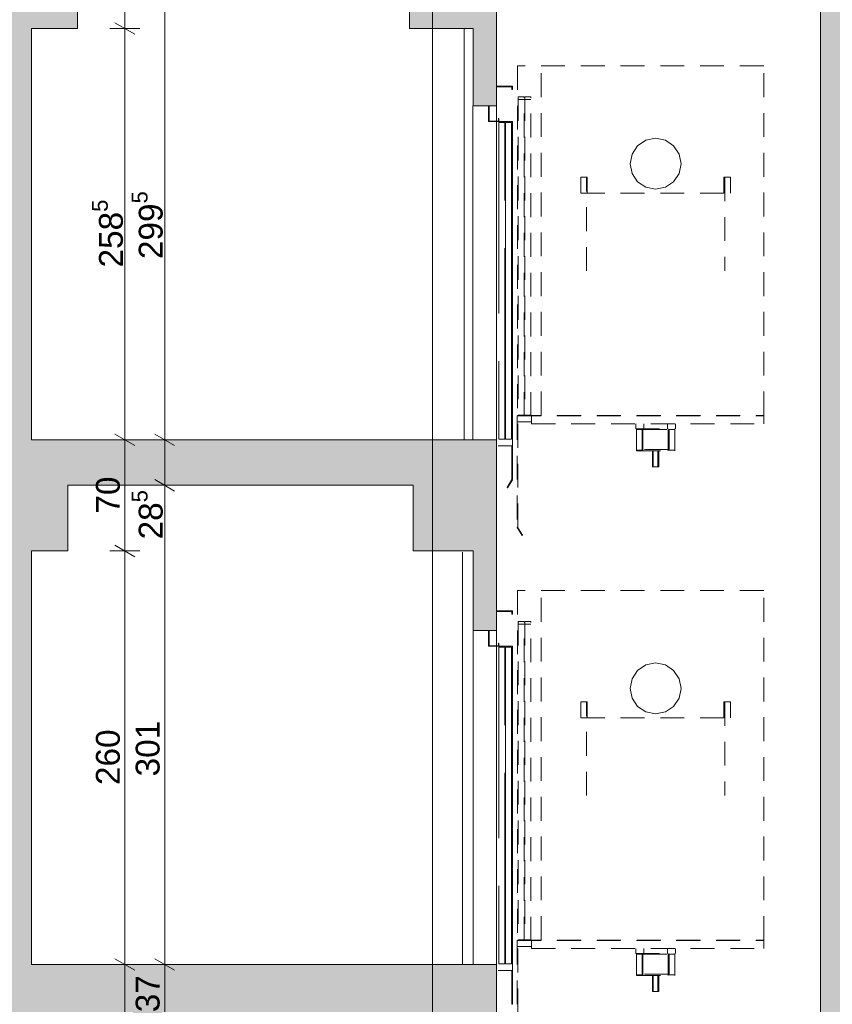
# Paper-space layout 'A-15 INWENTARYZACJA - PRZEKRÓJ' of a CAD drawing. Header units: millimetres. Extents: x 0 to 594, y 0 to 550.
# Tile 33 of 62: x 252 to 303, y 391 to 453. Entities that reach past the tile are written whole.
import ezdxf
from ezdxf.xclip import XClip

# ---------------------------------------------------------------- set-up
doc = ezdxf.new("R2010")
doc.units = ezdxf.units.MM
doc.header["$MEASUREMENT"] = 0
doc.header["$XCLIPFRAME"] = 0
for name, pattern in [('ACAD_ISO02W100', [15, 12, -3]), ('DASHDOTX2', [1000, 500, -250, 0, -250]), ('Przer. długie kreski', [2.5, 1.5, -1])]:
    doc.linetypes.add(name, pattern=pattern)
for name, color, linetype, lineweight, true_color in [('A_osie_Nr_pióra__16', 7, 'Continuous', 5, 0x0f0f0f), ('A_winda_Nr_pióra__10', 7, 'Continuous', 13, 0x4b4b4b), ('A_ściany_Nr_pióra__9', 7, 'Continuous', 13, 0xadadad)]:
    doc.layers.add(name, color=color, linetype=linetype, lineweight=lineweight, true_color=true_color)
doc.layers.add('A_podrys', color=7, linetype='Continuous')
for name, color, linetype, lineweight in [('A_strop_Nr_pióra__1', 7, 'Continuous', 20), ('A_wymiary_Nr_pióra__1', 7, 'Continuous', 20), ('A_wymiary_Nr_pióra__2', 8, 'Continuous', 13), ('A_ściany_Nr_pióra__1', 7, 'Continuous', 20)]:
    doc.layers.add(name, color=color, linetype=linetype, lineweight=lineweight)
doc.styles.add('STYL_AUTOMATYCZNY_1', font='arial.ttf')
doc.styles.add('STYL_AUTOMATYCZNY_4', font='arial.ttf')

# ---------------------------------------------------------------- blocks, each defined once
blk = doc.blocks.new('Rysunek_2_2', base_point=(-1563.001, -181.131))
at = {"linetype": 'Continuous', "lineweight": 0, "true_color": 0x000000}
h = blk.add_hatch(color=18, dxfattribs=at)
h.paths.add_polyline_path([(78.971, 521.258), (82.471, 521.258), (82.471, 526.771), (144.471, 526.771), (144.471, 492.058), (128.571, 492.058), (128.571, 487.833), (144.178, 487.833), (144.178, 485.033), (148.171, 485.033), (148.171, 458.833), (128.921, 458.833), (128.921, 459.335), (129.071, 459.335), (129.071, 460.335), (125.881, 460.335), (125.881, 460.838), (126.031, 460.838), (126.031, 461.838), (122.841, 461.838), (122.841, 462.34), (122.991, 462.34), (122.991, 463.34), (119.801, 463.34), (119.801, 463.842), (119.951, 463.842), (119.951, 464.842), (116.761, 464.842), (116.761, 465.345), (116.911, 465.345), (116.911, 466.345), (113.721, 466.345), (113.721, 466.847), (113.871, 466.847), (113.871, 467.847), (110.681, 467.847), (110.681, 468.349), (110.831, 468.349), (110.831, 469.349), (107.641, 469.349), (107.641, 469.851), (107.791, 469.851), (107.791, 470.851), (104.601, 470.851), (104.601, 471.354), (104.751, 471.354), (104.751, 472.354), (101.561, 472.354), (101.561, 472.856), (101.711, 472.856), (101.711, 473.856), (98.521, 473.856), (98.521, 474.358), (98.671, 474.358), (98.671, 475.358), (95.471, 475.358), (82.471, 475.358), (82.471, 472.158), (98.571, 472.158), (131.1, 456.083), (143.951, 456.083), (143.951, 452.033), (147.971, 452.033), (147.971, 425.983), (128.521, 425.983), (128.521, 426.467), (128.671, 426.467), (128.671, 427.467), (125.541, 427.467), (125.541, 427.951), (125.691, 427.951), (125.691, 428.951), (122.561, 428.951), (122.561, 429.435), (122.711, 429.435), (122.711, 430.435), (119.581, 430.435), (119.581, 430.92), (119.731, 430.92), (119.731, 431.92), (116.601, 431.92), (116.601, 432.404), (116.751, 432.404), (116.751, 433.404), (113.621, 433.404), (113.621, 433.888), (113.771, 433.888), (113.771, 434.888), (110.641, 434.888), (110.641, 435.372), (110.791, 435.372), (110.791, 436.372), (107.661, 436.372), (107.661, 436.856), (107.811, 436.856), (107.811, 437.856), (104.681, 437.856), (104.681, 438.34), (104.831, 438.34), (104.831, 439.34), (101.701, 439.34), (101.701, 439.824), (101.851, 439.824), (101.851, 440.824), (98.721, 440.824), (98.721, 441.308), (98.871, 441.308), (98.871, 442.308), (98.321, 442.308), (82.471, 442.308), (82.471, 439.308), (98.4, 439.308), (130.728, 423.208), (144.291, 423.208), (144.291, 419.148), (147.671, 419.148), (147.671, 393.008), (128.121, 393.008), (128.121, 393.522), (128.271, 393.522), (128.271, 394.522), (125.181, 394.522), (125.181, 395.035), (125.331, 395.035), (125.331, 396.035), (122.241, 396.035), (122.241, 396.549), (122.391, 396.549), (122.391, 397.549), (119.301, 397.549), (119.301, 398.063), (119.451, 398.063), (119.451, 399.063), (116.361, 399.063), (116.361, 399.576), (116.511, 399.576), (116.511, 400.576), (113.421, 400.576), (113.421, 401.09), (113.571, 401.09), (113.571, 402.09), (110.481, 402.09), (110.481, 402.604), (110.631, 402.604), (110.631, 403.604), (107.541, 403.604), (107.541, 404.117), (107.691, 404.117), (107.691, 405.117), (104.601, 405.117), (104.601, 405.631), (104.751, 405.631), (104.751, 406.631), (101.661, 406.631), (101.661, 407.145), (101.811, 407.145), (101.811, 408.145), (98.721, 408.145), (98.721, 408.658), (98.871, 408.658), (98.871, 409.658), (95.671, 409.658), (82.471, 409.658), (82.471, 406.408), (98.817, 406.408), (131.205, 389.733), (143.851, 389.733), (143.851, 385.843), (147.471, 385.843), (147.471, 359.733), (128.121, 359.733), (128.121, 360.245), (128.271, 360.245), (128.271, 361.245), (125.091, 361.245), (125.091, 361.756), (125.241, 361.756), (125.241, 362.756), (122.061, 362.756), (122.061, 363.267), (122.211, 363.267), (122.211, 364.267), (119.031, 364.267), (119.031, 364.779), (119.181, 364.779), (119.181, 365.779), (116.001, 365.779), (116.001, 366.29), (116.151, 366.29), (116.151, 367.29), (112.971, 367.29), (112.971, 367.801), (113.121, 367.801), (113.121, 368.801), (109.941, 368.801), (109.941, 369.313), (110.091, 369.313), (110.091, 370.313), (106.911, 370.313), (106.911, 370.824), (107.061, 370.824), (107.061, 371.824), (103.881, 371.824), (103.881, 372.335), (104.031, 372.335), (104.031, 373.335), (100.851, 373.335), (100.851, 373.847), (101.001, 373.847), (101.001, 374.847), (97.821, 374.847), (97.821, 375.358), (97.971, 375.358), (97.971, 376.358), (94.771, 376.358), (82.471, 376.358), (82.471, 373.208), (97.746, 373.208), (130.725, 356.758), (144.201, 356.758), (144.201, 353.088), (148.071, 353.088), (148.071, 326.658), (128.521, 326.658), (128.521, 327.154), (128.671, 327.154), (128.671, 328.154), (125.521, 328.154), (125.521, 328.649), (125.671, 328.649), (125.671, 329.649), (122.521, 329.649), (122.521, 330.145), (122.671, 330.145), (122.671, 331.145), (119.521, 331.145), (119.521, 331.64), (119.671, 331.64), (119.671, 332.64), (116.521, 332.64), (116.521, 333.135), (116.671, 333.135), (116.671, 334.135), (113.521, 334.135), (113.521, 334.631), (113.671, 334.631), (113.671, 335.631), (110.521, 335.631), (110.521, 336.126), (110.671, 336.126), (110.671, 337.126), (107.521, 337.126), (107.521, 337.622), (107.671, 337.622), (107.671, 338.622), (104.521, 338.622), (104.521, 339.117), (104.671, 339.117), (104.671, 340.117), (101.521, 340.117), (101.521, 340.613), (101.671, 340.613), (101.671, 341.613), (98.521, 341.613), (98.521, 342.108), (98.671, 342.108), (98.671, 343.108), (95.471, 343.108), (82.471, 343.108), (82.471, 340.108), (98.177, 340.108), (131.528, 323.483), (144.014, 323.483), (144.014, 319.913), (147.971, 319.913), (147.971, 293.683), (147.771, 293.683), (128.421, 293.683), (128.421, 294.185), (128.571, 294.185), (128.571, 295.185), (125.441, 295.185), (125.441, 295.688), (125.591, 295.688), (125.591, 296.688), (122.461, 296.688), (122.461, 297.19), (122.611, 297.19), (122.611, 298.19), (119.481, 298.19), (119.481, 298.692), (119.631, 298.692), (119.631, 299.692), (116.501, 299.692), (116.501, 300.195), (116.651, 300.195), (116.651, 301.195), (113.521, 301.195), (113.521, 301.697), (113.671, 301.697), (113.671, 302.697), (110.541, 302.697), (110.541, 303.199), (110.691, 303.199), (110.691, 304.199), (107.561, 304.199), (107.561, 304.701), (107.711, 304.701), (107.711, 305.701), (104.581, 305.701), (104.581, 306.204), (104.731, 306.204), (104.731, 307.204), (101.601, 307.204), (101.601, 307.706), (101.751, 307.706), (101.751, 308.706), (98.621, 308.706), (98.621, 309.208), (98.771, 309.208), (98.771, 310.208), (95.571, 310.208), (82.471, 310.208), (82.471, 307.008), (98.657, 307.008), (131.337, 290.533), (143.821, 290.533), (143.821, 286.843), (147.771, 286.843), (147.771, 260.633), (128.171, 260.633), (128.121, 260.633), (128.121, 261.099), (128.271, 261.099), (128.271, 262.099), (125.161, 262.099), (125.161, 262.565), (125.311, 262.565), (125.311, 263.565), (122.201, 263.565), (122.201, 264.031), (122.351, 264.031), (122.351, 265.031), (119.241, 265.031), (119.241, 265.497), (119.391, 265.497), (119.391, 266.497), (116.281, 266.497), (116.281, 266.963), (116.431, 266.963), (116.431, 267.963), (113.321, 267.963), (113.321, 268.429), (113.471, 268.429), (113.471, 269.429), (110.361, 269.429), (110.361, 269.895), (110.511, 269.895), (110.511, 270.895), (107.401, 270.895), (107.401, 271.36), (107.551, 271.36), (107.551, 272.36), (104.441, 272.36), (104.441, 272.826), (104.591, 272.826), (104.591, 273.826), (101.481, 273.826), (101.481, 274.292), (101.631, 274.292), (101.631, 275.292), (98.521, 275.292), (98.521, 275.758), (98.671, 275.758), (98.671, 276.758), (95.471, 276.758), (82.471, 276.758), (82.471, 273.908), (97.936, 273.908), (129.941, 258.058), (144.279, 258.058), (144.279, 254.058), (148.071, 254.058), (148.171, 254.058), (148.171, 227.858), (148.071, 227.858), (128.821, 227.858), (128.821, 228.317), (128.971, 228.317), (128.971, 229.317), (125.791, 229.317), (125.791, 229.776), (125.941, 229.776), (125.941, 230.776), (122.761, 230.776), (122.761, 231.235), (122.911, 231.235), (122.911, 232.235), (119.731, 232.235), (119.731, 232.695), (119.881, 232.695), (119.881, 233.695), (116.701, 233.695), (116.701, 234.154), (116.851, 234.154), (116.851, 235.154), (113.671, 235.154), (113.671, 235.613), (113.821, 235.613), (113.821, 236.613), (110.641, 236.613), (110.641, 237.072), (110.791, 237.072), (110.791, 238.072), (107.611, 238.072), (107.611, 238.531), (107.761, 238.531), (107.761, 239.531), (104.581, 239.531), (104.581, 239.99), (104.731, 239.99), (104.731, 240.99), (101.551, 240.99), (101.551, 241.449), (101.701, 241.449), (101.701, 242.449), (98.521, 242.449), (98.521, 242.908), (98.671, 242.908), (98.671, 243.908), (95.471, 243.908), (82.471, 243.908), (82.471, 257.508), (80.778, 257.508), (80.778, 257.458), (79.778, 257.458), (79.778, 257.508), (78.971, 257.508), (78.971, 128.858), (78.971, 108.706), (172.701, 108.706), (223.521, 108.706), (304.19, 108.706), (545.864, 108.706), (545.864, 212.647), (540.844, 212.647), (540.844, 210.897), (524.894, 210.897), (524.894, 211.43), (525.044, 211.43), (525.044, 212.43), (521.953, 212.43), (521.953, 212.963), (522.103, 212.963), (522.103, 213.963), (519.012, 213.963), (519.012, 214.496), (519.162, 214.496), (519.162, 215.496), (516.071, 215.496), (516.071, 216.029), (516.221, 216.029), (516.221, 217.029), (513.13, 217.029), (513.13, 217.562), (513.28, 217.562), (513.28, 218.562), (510.189, 218.562), (510.189, 219.095), (510.339, 219.095), (510.339, 220.095), (507.248, 220.095), (507.248, 220.628), (507.398, 220.628), (507.398, 221.628), (504.307, 221.628), (504.307, 222.161), (504.457, 222.161), (504.457, 223.161), (501.366, 223.161), (501.366, 223.694), (501.516, 223.694), (501.516, 224.694), (498.425, 224.694), (498.425, 225.226), (498.575, 225.226), (498.575, 226.226), (495.849, 226.226), (495.484, 226.226), (495.484, 226.759), (495.634, 226.759), (495.634, 227.759), (495.554, 227.759), (477.104, 227.759), (477.104, 254.109), (479.494, 254.109), (479.494, 257.939), (494.161, 257.939), (524.302, 242.503), (527.184, 241.027), (540.844, 241.027), (540.844, 243.977), (524.714, 243.977), (524.714, 244.505), (524.864, 244.505), (524.864, 245.505), (521.731, 245.505), (521.731, 246.033), (521.881, 246.033), (521.881, 247.033), (518.748, 247.033), (518.748, 247.56), (518.898, 247.56), (518.898, 248.56), (515.765, 248.56), (515.765, 249.088), (515.915, 249.088), (515.915, 250.088), (512.782, 250.088), (512.782, 250.616), (512.932, 250.616), (512.932, 251.616), (509.799, 251.616), (509.799, 252.144), (509.949, 252.144), (509.949, 253.144), (506.816, 253.144), (506.816, 253.671), (506.966, 253.671), (506.966, 254.671), (503.833, 254.671), (503.833, 255.199), (503.983, 255.199), (503.983, 256.199), (500.85, 256.199), (500.85, 256.727), (501, 256.727), (501, 257.727), (497.867, 257.727), (497.867, 258.255), (498.017, 258.255), (498.017, 259.255), (495.067, 259.255), (494.884, 259.255), (494.884, 259.782), (495.034, 259.782), (495.034, 260.782), (494.924, 260.782), (494.774, 260.782), (491.904, 260.782), (476.524, 260.782), (476.494, 260.782), (476.494, 287.012), (478.924, 287.012), (478.924, 290.882), (494.18, 290.882), (524.493, 275.514), (528.116, 273.677), (540.844, 273.677), (540.844, 276.987), (527.733, 276.987), (524.904, 276.987), (524.904, 277.513), (525.054, 277.513), (525.054, 278.513), (521.894, 278.513), (521.894, 279.039), (522.044, 279.039), (522.044, 280.039), (518.884, 280.039), (518.884, 280.565), (519.034, 280.565), (519.034, 281.565), (515.874, 281.565), (515.874, 282.091), (516.024, 282.091), (516.024, 283.091), (512.864, 283.091), (512.864, 283.617), (513.014, 283.617), (513.014, 284.617), (509.854, 284.617), (509.854, 285.143), (510.004, 285.143), (510.004, 286.143), (506.844, 286.143), (506.844, 286.669), (506.994, 286.669), (506.994, 287.669), (503.834, 287.669), (503.834, 288.195), (503.984, 288.195), (503.984, 289.195), (500.824, 289.195), (500.824, 289.721), (500.974, 289.721), (500.974, 290.721), (497.814, 290.721), (497.814, 291.247), (497.964, 291.247), (497.964, 292.247), (494.804, 292.247), (494.804, 292.271), (494.804, 292.773), (494.954, 292.773), (494.954, 293.773), (494.924, 293.773), (494.454, 293.773), (476.824, 293.773), (476.824, 319.773), (478.994, 319.773), (478.994, 323.723), (495.855, 323.723), (524.618, 308.913), (528.086, 307.127), (540.844, 307.127), (540.844, 310.427), (524.954, 310.427), (524.954, 310.959), (525.104, 310.959), (525.104, 311.959), (521.98, 311.959), (521.98, 312.49), (522.13, 312.49), (522.13, 313.49), (519.006, 313.49), (519.006, 314.021), (519.156, 314.021), (519.156, 315.021), (516.032, 315.021), (516.032, 315.553), (516.182, 315.553), (516.182, 316.553), (513.058, 316.553), (513.058, 317.084), (513.208, 317.084), (513.208, 318.084), (510.084, 318.084), (510.084, 318.615), (510.234, 318.615), (510.234, 319.615), (507.11, 319.615), (507.11, 320.147), (507.26, 320.147), (507.26, 321.147), (504.136, 321.147), (504.136, 321.678), (504.286, 321.678), (504.286, 322.678), (501.162, 322.678), (501.162, 323.21), (501.312, 323.21), (501.312, 324.21), (498.188, 324.21), (498.188, 324.741), (498.338, 324.741), (498.338, 325.741), (495.214, 325.741), (495.214, 325.759), (495.214, 326.272), (495.364, 326.272), (495.364, 327.272), (494.884, 327.272), (492.234, 327.272), (476.744, 327.272), (476.744, 353.502), (479.104, 353.502), (479.104, 357.272), (494.171, 357.272), (524.472, 342.222), (527.824, 340.557), (540.844, 340.557), (540.844, 343.717), (524.834, 343.717), (524.834, 344.21), (524.984, 344.21), (524.984, 345.21), (521.828, 345.21), (521.828, 345.703), (521.978, 345.703), (521.978, 346.703), (518.822, 346.703), (518.822, 347.196), (518.972, 347.196), (518.972, 348.196), (515.816, 348.196), (515.816, 348.689), (515.966, 348.689), (515.966, 349.689), (512.81, 349.689), (512.81, 350.182), (512.96, 350.182), (512.96, 351.182), (509.804, 351.182), (509.804, 351.676), (509.954, 351.676), (509.954, 352.676), (506.798, 352.676), (506.798, 353.169), (506.948, 353.169), (506.948, 354.169), (503.792, 354.169), (503.792, 354.662), (503.942, 354.662), (503.942, 355.662), (503.693, 355.662), (500.786, 355.662), (500.786, 356.155), (500.936, 356.155), (500.936, 357.155), (500.69, 357.155), (497.78, 357.155), (497.78, 357.648), (497.93, 357.648), (497.93, 358.648), (497.687, 358.648), (495.09, 358.648), (494.774, 358.648), (494.774, 359.141), (494.924, 359.141), (494.924, 360.141), (476.674, 360.141), (476.674, 386.401), (478.894, 386.401), (478.894, 389.901), (495.646, 389.901), (524.664, 375.537), (528.34, 373.717), (540.844, 373.717), (540.844, 377.057), (524.974, 377.057), (524.974, 377.542), (525.124, 377.542), (525.124, 378.542), (521.974, 378.542), (521.974, 379.027), (522.124, 379.027), (522.124, 380.027), (518.974, 380.027), (518.974, 380.512), (519.124, 380.512), (519.124, 381.512), (515.974, 381.512), (515.974, 381.997), (516.124, 381.997), (516.124, 382.997), (512.974, 382.997), (512.974, 383.482), (513.124, 383.482), (513.124, 384.482), (509.974, 384.482), (509.974, 384.967), (510.124, 384.967), (510.124, 385.967), (506.974, 385.967), (506.974, 386.452), (507.124, 386.452), (507.124, 387.452), (503.974, 387.452), (503.974, 387.937), (504.124, 387.937), (504.124, 388.937), (500.974, 388.937), (500.974, 389.422), (501.124, 389.422), (501.124, 390.422), (497.974, 390.422), (497.974, 390.907), (498.124, 390.907), (498.124, 391.907), (494.974, 391.907), (494.974, 392.392), (495.124, 392.392), (495.124, 393.392), (476.594, 393.392), (476.594, 419.552), (478.984, 419.552), (478.984, 423.322), (494.208, 423.322), (524.534, 408.57), (528.158, 406.807), (540.844, 406.807), (540.844, 410.087), (524.844, 410.087), (524.844, 410.563), (524.994, 410.563), (524.994, 411.563), (521.81, 411.563), (521.81, 412.039), (521.96, 412.039), (521.96, 413.039), (518.776, 413.039), (518.776, 413.515), (518.926, 413.515), (518.926, 414.515), (515.742, 414.515), (515.742, 414.991), (515.892, 414.991), (515.892, 415.991), (512.708, 415.991), (512.708, 416.467), (512.858, 416.467), (512.858, 417.467), (509.674, 417.467), (509.674, 417.943), (509.824, 417.943), (509.824, 418.943), (506.64, 418.943), (506.64, 419.419), (506.79, 419.419), (506.79, 420.419), (503.606, 420.419), (503.606, 420.895), (503.756, 420.895), (503.756, 421.895), (500.572, 421.895), (500.572, 422.37), (500.722, 422.37), (500.722, 423.37), (497.538, 423.37), (497.538, 423.846), (497.688, 423.846), (497.688, 424.846), (494.504, 424.846), (494.504, 425.322), (494.654, 425.322), (494.654, 426.322), (476.524, 426.322), (476.524, 452.452), (478.296, 452.452), (478.296, 456.352), (494.145, 456.352), (527.939, 439.877), (540.844, 439.877), (540.844, 442.957), (525.044, 442.957), (525.044, 443.423), (525.194, 443.423), (525.194, 444.423), (522.038, 444.423), (522.038, 444.888), (522.188, 444.888), (522.188, 445.888), (519.032, 445.888), (519.032, 446.354), (519.182, 446.354), (519.182, 447.354), (516.026, 447.354), (516.026, 447.819), (516.176, 447.819), (516.176, 448.819), (513.02, 448.819), (513.02, 449.285), (513.17, 449.285), (513.17, 450.285), (510.014, 450.285), (510.014, 450.75), (510.164, 450.75), (510.164, 451.75), (507.008, 451.75), (507.008, 452.215), (507.158, 452.215), (507.158, 453.215), (504.002, 453.215), (504.002, 453.681), (504.152, 453.681), (504.152, 454.681), (500.996, 454.681), (500.996, 455.146), (501.146, 455.146), (501.146, 456.146), (497.99, 456.146), (497.99, 456.612), (498.14, 456.612), (498.14, 457.612), (494.984, 457.612), (494.984, 458.077), (495.134, 458.077), (495.134, 459.077), (476.554, 459.077), (476.554, 485.297), (478.654, 485.297), (478.654, 488.687), (540.844, 488.687), (540.844, 485.317), (545.864, 485.317), (545.864, 508.739), (540.844, 508.739), (540.844, 506.896), (346.273, 506.896), (346.273, 532.459), (344.115, 532.459), (344.115, 530.095), (82.471, 530.095), (82.471, 532.459), (78.971, 532.459)])
h.paths.add_polyline_path([(95.471, 211.358), (82.471, 211.358), (82.471, 241.358), (97.329, 241.358), (131.386, 224.958), (144.133, 224.958), (144.133, 221.358), (148.071, 221.358), (148.071, 194.858), (128.521, 194.858), (128.521, 195.358), (128.671, 195.358), (128.671, 196.358), (125.521, 196.358), (125.521, 196.858), (125.671, 196.858), (125.671, 197.858), (122.521, 197.858), (122.521, 198.358), (122.671, 198.358), (122.671, 199.358), (119.521, 199.358), (119.521, 199.858), (119.671, 199.858), (119.671, 200.858), (116.521, 200.858), (116.521, 201.358), (116.671, 201.358), (116.671, 202.358), (113.521, 202.358), (113.521, 202.858), (113.671, 202.858), (113.671, 203.858), (110.521, 203.858), (110.521, 204.358), (110.671, 204.358), (110.671, 205.358), (107.521, 205.358), (107.521, 205.858), (107.671, 205.858), (107.671, 206.858), (104.521, 206.858), (104.521, 207.358), (104.671, 207.358), (104.671, 208.358), (101.521, 208.358), (101.521, 208.858), (101.671, 208.858), (101.671, 209.858), (98.521, 209.858), (98.521, 210.358), (98.671, 210.358), (98.671, 211.358)], flags=0)
h.paths.add_polyline_path([(82.471, 145.158), (82.471, 175.258), (98.262, 175.258), (131.328, 158.558), (144.571, 158.558), (144.571, 155.088), (147.971, 155.088), (147.971, 128.858), (126.421, 128.858), (126.421, 129.488), (126.571, 129.488), (126.571, 130.488), (123.477, 130.488), (123.477, 131.118), (123.627, 131.118), (123.627, 132.118), (120.532, 132.118), (120.532, 132.748), (120.682, 132.748), (120.682, 133.748), (117.588, 133.748), (117.588, 134.378), (117.738, 134.378), (117.738, 135.378), (114.643, 135.378), (114.643, 136.008), (114.793, 136.008), (114.793, 137.008), (111.699, 137.008), (111.699, 137.638), (111.849, 137.638), (111.849, 138.638), (108.754, 138.638), (108.754, 139.268), (108.904, 139.268), (108.904, 140.268), (105.81, 140.268), (105.81, 140.898), (105.96, 140.898), (105.96, 141.898), (102.865, 141.898), (102.865, 142.528), (103.015, 142.528), (103.015, 143.528), (99.921, 143.528), (99.921, 144.158), (100.071, 144.158), (100.071, 145.158), (96.871, 145.158)], flags=0)
h.paths.add_polyline_path([(98.571, 178.358), (82.471, 178.358), (82.471, 208.858), (97.167, 208.858), (130.967, 191.958), (144.129, 191.958), (144.129, 188.388), (147.871, 188.388), (147.871, 161.858), (131.471, 161.858), (128.271, 161.858), (128.121, 161.858), (128.121, 162.358), (128.271, 162.358), (128.271, 163.358), (125.151, 163.358), (125.151, 163.858), (125.301, 163.858), (125.301, 164.858), (122.181, 164.858), (122.181, 165.358), (122.331, 165.358), (122.331, 166.358), (119.211, 166.358), (119.211, 166.858), (119.361, 166.858), (119.361, 167.858), (116.241, 167.858), (116.241, 168.358), (116.391, 168.358), (116.391, 169.358), (113.271, 169.358), (113.271, 169.858), (113.421, 169.858), (113.421, 170.858), (110.301, 170.858), (110.301, 171.358), (110.451, 171.358), (110.451, 172.358), (107.331, 172.358), (107.331, 172.858), (107.481, 172.858), (107.481, 173.858), (104.361, 173.858), (104.361, 174.358), (104.511, 174.358), (104.511, 175.358), (101.391, 175.358), (101.391, 175.858), (101.541, 175.858), (101.541, 176.858), (98.421, 176.858), (98.421, 177.358), (98.571, 177.358)], flags=0)
h.paths.add_polyline_path([(150.524, 494.366), (170.201, 494.366), (170.201, 116.835), (150.524, 116.835)], flags=0)
h.paths.add_polyline_path([(172.701, 496.906), (150.524, 496.906), (150.524, 507.797), (150.524, 526.771), (195.183, 526.771), (195.183, 496.906)], flags=0)
h.paths.add_polyline_path([(172.701, 224.871), (222.021, 224.871), (222.021, 215.858), (223.521, 215.858), (223.521, 227.858), (172.701, 227.858), (172.701, 257.637), (222.021, 257.637), (222.021, 248.858), (223.521, 248.858), (223.521, 260.633), (172.701, 260.633), (172.701, 290.657), (222.021, 290.657), (222.021, 281.633), (223.521, 281.633), (223.521, 293.683), (172.701, 293.683), (172.701, 323.677), (222.021, 323.677), (222.021, 314.683), (223.521, 314.683), (223.521, 326.858), (172.701, 326.858), (172.701, 356.697), (222.021, 356.697), (222.021, 347.858), (223.521, 347.858), (223.521, 359.933), (172.701, 359.933), (172.701, 389.633), (222.021, 389.633), (222.021, 380.933), (223.521, 380.933), (223.521, 393.158), (172.701, 393.158), (172.701, 422.653), (222.021, 422.653), (222.021, 414.158), (223.521, 414.158), (223.521, 426.133), (172.701, 426.133), (172.701, 455.673), (222.021, 455.673), (222.021, 447.133), (223.521, 447.133), (223.521, 458.833), (172.701, 458.833), (172.701, 488.693), (222.021, 488.693), (222.021, 479.833), (223.521, 479.833), (223.521, 494.535), (251.6, 494.535), (251.6, 116.835), (223.521, 116.835), (223.521, 128.858), (172.701, 128.858), (172.701, 158.494), (222.021, 158.494), (222.021, 149.858), (223.521, 149.858), (223.521, 161.858), (172.701, 161.858), (172.701, 191.682), (222.021, 191.682), (222.021, 182.858), (223.521, 182.858), (223.521, 194.858), (172.701, 194.858)], flags=0)
h.paths.add_polyline_path([(196.183, 496.906), (196.183, 526.771), (211.83, 526.771), (211.83, 522.206), (215.555, 522.206), (215.555, 526.771), (277.7, 526.771), (277.7, 522.206), (281.341, 522.206), (281.341, 526.771), (330.073, 526.771), (343.402, 526.771), (343.402, 520.253), (344.306, 520.253), (344.306, 491.91), (330.073, 491.91), (308.338, 491.91), (308.338, 496.906), (302.69, 496.906), (223.521, 496.906), (222.021, 496.906)], flags=0)
h.paths.add_polyline_path([(252.986, 194.858), (252.986, 221.358), (256.744, 221.358), (256.744, 224.268), (276.249, 224.268), (276.249, 221.358), (280.601, 221.358), (280.601, 215.858), (282.33, 215.858), (282.33, 227.858), (253.1, 227.858), (253.1, 254.133), (255.965, 254.133), (255.965, 257.043), (276.56, 257.043), (276.56, 254.133), (280.531, 254.133), (280.531, 248.858), (282.33, 248.858), (282.33, 260.633), (253.1, 260.633), (253.1, 286.843), (255.62, 286.843), (255.62, 290.033), (276.43, 290.033), (276.43, 286.843), (280.911, 286.843), (280.911, 281.633), (282.33, 281.633), (282.33, 293.683), (253.1, 293.683), (253.1, 319.913), (255.56, 319.913), (255.56, 323.193), (276.41, 323.193), (276.41, 319.913), (280.781, 319.913), (280.781, 314.683), (282.33, 314.683), (282.33, 326.858), (253.1, 326.858), (253.1, 353.088), (255.85, 353.088), (255.85, 356.348), (276.87, 356.348), (276.87, 353.088), (280.771, 353.088), (280.771, 347.858), (282.33, 347.858), (282.33, 359.933), (253.1, 359.933), (253.1, 385.843), (255.8, 385.843), (255.8, 389.443), (276.57, 389.443), (276.57, 385.843), (280.771, 385.843), (280.771, 380.933), (282.33, 380.933), (282.33, 393.158), (253.1, 393.158), (253.1, 419.148), (255.377, 419.148), (255.377, 423.278), (277.092, 423.278), (277.092, 419.148), (280.851, 419.148), (280.851, 414.158), (282.33, 414.158), (282.33, 426.133), (253.1, 426.133), (253.1, 451.983), (255.98, 451.983), (255.98, 456.083), (276.881, 456.083), (276.86, 451.983), (280.851, 451.983), (280.851, 447.133), (282.33, 447.133), (282.33, 458.833), (253.1, 458.833), (253.1, 485.003), (255.966, 485.003), (255.966, 488.143), (276.82, 488.143), (276.82, 485.003), (280.951, 485.003), (280.951, 479.833), (282.33, 479.833), (282.33, 494.535), (302.69, 494.535), (302.69, 116.835), (282.33, 116.835), (282.33, 128.858), (253.1, 128.858), (253.1, 155.358), (255.659, 155.358), (255.659, 158.458), (277.1, 158.458), (277.1, 155.358), (280.751, 155.358), (280.751, 149.858), (282.33, 149.858), (282.33, 161.858), (253.1, 161.858), (253.1, 188.358), (255.71, 188.358), (255.71, 191.268), (276.58, 191.268), (276.58, 188.358), (280.69, 188.358), (280.69, 182.858), (282.33, 182.858), (282.33, 194.858)], flags=0)
h.paths.add_polyline_path([(304.19, 158.737), (455.374, 158.737), (455.374, 128.858), (304.19, 128.858)], flags=0)
h.paths.add_polyline_path([(304.19, 323.831), (474.634, 323.831), (474.634, 293.683), (304.19, 293.683)], flags=0)
h.paths.add_polyline_path([(304.19, 224.831), (474.634, 224.831), (474.634, 194.858), (304.19, 194.858)], flags=0)
h.paths.add_polyline_path([(304.19, 458.833), (304.19, 488.842), (474.634, 488.842), (474.634, 458.833)], flags=0)
h.paths.add_polyline_path([(304.19, 290.656), (474.634, 290.656), (474.634, 260.633), (304.19, 260.633)], flags=0)
h.paths.add_polyline_path([(474.634, 393.158), (304.19, 393.158), (304.19, 423.106), (474.634, 423.106)], flags=0)
h.paths.add_polyline_path([(304.19, 356.906), (474.634, 356.906), (474.634, 326.858), (304.19, 326.858)], flags=0)
h.paths.add_polyline_path([(304.19, 161.658), (304.19, 191.831), (474.634, 191.831), (474.634, 161.658), (455.374, 161.658)], flags=0)
h.paths.add_polyline_path([(304.19, 227.858), (304.19, 257.606), (474.634, 257.606), (474.634, 227.858)], flags=0)
h.paths.add_polyline_path([(304.19, 426.133), (304.19, 455.806), (474.634, 455.806), (474.634, 426.133)], flags=0)
h.paths.add_polyline_path([(304.19, 359.933), (304.19, 390.131), (474.634, 390.131), (474.634, 360.141), (474.634, 359.933)], flags=0)
h.paths.add_polyline_path([(349.328, 491.91), (349.328, 503.872), (540.844, 503.872), (540.844, 491.91), (474.634, 491.91)], flags=0)
h.paths.add_polyline_path([(540.844, 129.007), (456.874, 129.007), (456.874, 158.737), (474.634, 158.737), (474.634, 155.257), (479.284, 155.257), (479.284, 158.737), (495.613, 158.737), (516.724, 148.936), (518.578, 148.076), (518.578, 147.553), (540.844, 147.553)], flags=0)
h.paths.add_polyline_path([(477.024, 188.328), (479.355, 188.328), (479.355, 192.081), (494.25, 192.081), (524.526, 177.003), (528.16, 175.193), (540.844, 175.193), (540.844, 150.553), (519.727, 150.553), (516.954, 150.553), (516.954, 151.941), (513.964, 151.941), (513.964, 153.329), (510.974, 153.329), (510.974, 154.717), (507.984, 154.717), (507.984, 156.106), (504.994, 156.106), (504.994, 157.494), (502.004, 157.494), (502.004, 158.882), (499.014, 158.882), (499.014, 160.27), (496.024, 160.27), (496.024, 161.658), (494.834, 161.658), (477.024, 161.658)], flags=0)
h.paths.add_polyline_path([(477.104, 220.828), (479.254, 220.828), (479.254, 224.558), (495.439, 224.558), (524.46, 209.432), (525.678, 208.797), (526.72, 208.797), (540.844, 208.797), (540.844, 178.537), (527.761, 178.537), (525.004, 178.537), (525.004, 179.014), (525.154, 179.014), (525.154, 180.014), (522.017, 180.014), (522.017, 180.49), (522.167, 180.49), (522.167, 181.49), (519.03, 181.49), (519.03, 181.967), (519.18, 181.967), (519.18, 182.967), (516.043, 182.967), (516.043, 183.443), (516.193, 183.443), (516.193, 184.443), (513.056, 184.443), (513.056, 184.919), (513.206, 184.919), (513.206, 185.919), (510.069, 185.919), (510.069, 186.396), (510.219, 186.396), (510.219, 187.396), (507.082, 187.396), (507.082, 187.872), (507.232, 187.872), (507.232, 188.872), (504.095, 188.872), (504.095, 189.349), (504.245, 189.349), (504.245, 190.349), (501.108, 190.349), (501.108, 190.825), (501.258, 190.825), (501.258, 191.825), (498.121, 191.825), (498.121, 192.302), (498.271, 192.302), (498.271, 193.302), (495.271, 193.302), (495.134, 193.302), (495.134, 193.778), (495.284, 193.778), (495.284, 194.778), (494.874, 194.778), (477.104, 194.778)], flags=0)
at = {"layer": 'A_osie_Nr_pióra__16', "color": 250, "linetype": 'DASHDOTX2', "lineweight": 5, "true_color": 0x0f0f0f}
blk.add_line((278.296, 501.211), (278.296, 142.962), dxfattribs=at)
at = {"layer": 'A_strop_Nr_pióra__1', "color": 7, "linetype": 'Continuous', "lineweight": 20}
for p, q in [((255.98, 451.983), (255.98, 456.083)), ((276.86, 456.083), (276.86, 451.983)), ((253.1, 451.983), (255.98, 451.983)), ((276.86, 451.983), (280.851, 451.983)), ((282.33, 447.133), (280.851, 447.133)), ((253.1, 426.133), (282.33, 426.133)), ((255.377, 423.278), (277.092, 423.278)), ((253.1, 419.148), (255.377, 419.148)), ((277.092, 419.148), (280.851, 419.148)), ((282.33, 414.158), (280.851, 414.158)), ((253.1, 393.158), (282.33, 393.158))]:
    blk.add_line(p, q, dxfattribs=at)
at = {"layer": 'A_winda_Nr_pióra__10', "color": 251, "linetype": 'Przer. długie kreski', "lineweight": 13, "true_color": 0x4b4b4b}
for p, q in [((299.13, 449.633), (283.65, 449.633)), ((283.65, 449.633), (283.65, 427.673)), ((285.13, 427.673), (285.13, 449.633)), ((299.13, 427.673), (299.13, 449.633)), ((283.69, 447.683), (283.69, 427.633)), ((284.06, 447.683), (283.69, 447.683)), ((284.06, 447.533), (283.69, 447.533)), ((284.06, 427.633), (284.06, 447.683)), ((284.11, 447.683), (284.11, 427.633)), ((284.48, 447.683), (284.11, 447.683)), ((284.48, 447.533), (284.11, 447.533)), ((284.48, 427.633), (284.48, 447.683)), ((291.718, 444.961), (291.199, 444.615)), ((292.33, 445.083), (291.718, 444.961)), ((292.943, 444.961), (292.33, 445.083)), ((293.462, 444.615), (292.943, 444.961)), ((291.199, 444.615), (290.852, 444.095)), ((293.808, 444.095), (293.462, 444.615)), ((290.852, 444.095), (290.73, 443.483)), ((293.93, 443.483), (293.808, 444.095)), ((290.73, 443.483), (290.852, 442.871)), ((293.808, 442.871), (293.93, 443.483)), ((288.03, 442.633), (287.63, 442.633)), ((287.63, 442.633), (287.63, 441.633)), ((287.98, 436.748), (287.98, 442.633)), ((288.03, 441.633), (288.03, 442.633)), ((290.852, 442.871), (291.199, 442.352)), ((293.462, 442.352), (293.808, 442.871)), ((297.03, 442.633), (296.63, 442.633)), ((296.63, 442.633), (296.63, 441.633)), ((296.68, 442.633), (296.68, 436.748)), ((297.03, 441.633), (297.03, 442.633)), ((291.199, 442.352), (291.718, 442.005)), ((291.718, 442.005), (292.33, 441.883)), ((292.33, 441.883), (292.943, 442.005)), ((292.943, 442.005), (293.462, 442.352)), ((287.63, 441.633), (297.03, 441.633)), ((283.63, 427.633), (299.145, 427.633)), ((283.63, 427.633), (283.63, 420.633)), ((283.65, 427.673), (299.145, 427.673)), ((283.69, 427.683), (284.06, 427.683)), ((284.11, 427.683), (284.48, 427.683)), ((284.515, 427.673), (284.515, 427.633)), ((284.53, 427.633), (284.53, 427.133)), ((285.115, 427.673), (285.115, 427.633)), ((299.115, 427.633), (299.115, 427.673)), ((299.13, 427.133), (299.13, 427.633)), ((299.145, 427.633), (299.145, 427.673)), ((283.63, 427.263), (284.53, 427.263)), ((283.66, 420.633), (283.66, 427.263)), ((284.53, 427.133), (299.13, 427.133)), ((291.08, 427.133), (291.08, 426.833)), ((291.58, 426.833), (291.58, 427.133)), ((293.08, 427.133), (293.08, 426.833)), ((293.58, 426.833), (293.58, 427.133)), ((291.08, 426.833), (293.58, 426.833)), ((291.13, 426.833), (291.13, 425.433)), ((291.13, 426.783), (291.48, 426.783)), ((291.48, 426.783), (291.48, 425.483)), ((291.53, 426.833), (291.53, 425.433)), ((291.53, 426.783), (293.13, 426.783)), ((293.13, 425.433), (293.13, 426.833)), ((293.18, 426.783), (293.53, 426.783)), ((293.18, 425.483), (293.18, 426.783)), ((293.53, 425.433), (293.53, 426.833)), ((291.48, 425.483), (291.13, 425.483)), ((291.13, 425.433), (293.53, 425.433)), ((293.13, 425.533), (291.53, 425.533)), ((292.13, 425.433), (292.13, 424.433)), ((292.18, 424.433), (292.18, 425.433)), ((292.48, 424.433), (292.48, 425.433)), ((292.53, 424.433), (292.53, 425.433)), ((293.53, 425.483), (293.18, 425.483)), ((292.13, 424.433), (292.53, 424.433)), ((283.63, 420.633), (283.66, 420.633)), ((283.658, 420.641), (283.632, 420.625)), ((283.632, 420.625), (283.932, 420.125)), ((283.958, 420.141), (283.658, 420.641)), ((283.932, 420.125), (283.958, 420.141)), ((299.13, 416.658), (283.65, 416.658)), ((283.65, 416.658), (283.65, 394.698)), ((285.13, 394.698), (285.13, 416.658)), ((299.13, 394.698), (299.13, 416.658)), ((283.69, 414.708), (283.69, 394.658)), ((284.06, 414.708), (283.69, 414.708)), ((284.06, 394.658), (284.06, 414.708)), ((284.11, 414.708), (284.11, 394.658)), ((284.48, 414.708), (284.11, 414.708)), ((284.48, 394.658), (284.48, 414.708)), ((284.06, 414.558), (283.69, 414.558)), ((284.48, 414.558), (284.11, 414.558)), ((291.199, 411.64), (290.852, 411.12)), ((291.718, 411.986), (291.199, 411.64)), ((292.33, 412.108), (291.718, 411.986)), ((292.943, 411.986), (292.33, 412.108)), ((293.462, 411.64), (292.943, 411.986)), ((293.808, 411.12), (293.462, 411.64)), ((290.852, 411.12), (290.73, 410.508)), ((293.93, 410.508), (293.808, 411.12)), ((290.73, 410.508), (290.852, 409.896)), ((293.808, 409.896), (293.93, 410.508)), ((288.03, 409.658), (287.63, 409.658)), ((287.63, 409.658), (287.63, 408.658)), ((287.98, 403.773), (287.98, 409.658)), ((288.03, 408.658), (288.03, 409.658)), ((290.852, 409.896), (291.199, 409.377)), ((293.462, 409.377), (293.808, 409.896)), ((297.03, 409.658), (296.63, 409.658)), ((296.63, 409.658), (296.63, 408.658)), ((296.68, 409.658), (296.68, 403.773)), ((297.03, 408.658), (297.03, 409.658)), ((291.199, 409.377), (291.718, 409.03)), ((292.943, 409.03), (293.462, 409.377)), ((287.63, 408.658), (297.03, 408.658)), ((291.718, 409.03), (292.33, 408.908)), ((292.33, 408.908), (292.943, 409.03)), ((283.63, 394.658), (299.145, 394.658)), ((283.63, 394.658), (283.63, 387.658)), ((283.63, 394.288), (284.53, 394.288)), ((283.65, 394.698), (299.145, 394.698)), ((283.66, 387.658), (283.66, 394.288)), ((283.69, 394.708), (284.06, 394.708)), ((284.11, 394.708), (284.48, 394.708)), ((284.515, 394.698), (284.515, 394.658)), ((284.53, 394.658), (284.53, 394.158)), ((285.115, 394.698), (285.115, 394.658)), ((299.115, 394.658), (299.115, 394.698)), ((299.13, 394.158), (299.13, 394.658)), ((299.145, 394.658), (299.145, 394.698)), ((284.53, 394.158), (299.13, 394.158)), ((291.08, 394.158), (291.08, 393.858)), ((291.08, 393.858), (293.58, 393.858)), ((291.13, 393.858), (291.13, 392.458)), ((291.13, 393.808), (291.48, 393.808)), ((291.48, 393.808), (291.48, 392.508)), ((291.53, 393.858), (291.53, 392.458)), ((291.53, 393.808), (293.13, 393.808)), ((291.58, 393.858), (291.58, 394.158)), ((293.08, 394.158), (293.08, 393.858)), ((293.13, 392.458), (293.13, 393.858)), ((293.18, 393.808), (293.53, 393.808)), ((293.18, 392.508), (293.18, 393.808)), ((293.53, 392.458), (293.53, 393.858)), ((293.58, 393.858), (293.58, 394.158)), ((291.48, 392.508), (291.13, 392.508)), ((291.13, 392.458), (293.53, 392.458)), ((293.13, 392.558), (291.53, 392.558)), ((292.13, 392.458), (292.13, 391.458)), ((292.18, 391.458), (292.18, 392.458)), ((292.48, 391.458), (292.48, 392.458)), ((292.53, 391.458), (292.53, 392.458)), ((293.53, 392.508), (293.18, 392.508)), ((292.13, 391.458), (292.53, 391.458))]:
    blk.add_line(p, q, dxfattribs=at)
at = {"layer": 'A_winda_Nr_pióra__10', "color": 251, "linetype": 'Continuous', "lineweight": 13, "true_color": 0x4b4b4b}
for p, q in [((282.33, 446.163), (282.33, 448.353)), ((283.33, 448.353), (282.33, 448.353)), ((282.33, 448.323), (283.3, 448.323)), ((283.3, 448.323), (283.3, 448.153)), ((283.3, 448.153), (283.33, 448.153)), ((283.33, 448.153), (283.33, 448.353)), ((281.83, 447.133), (281.83, 446.133)), ((281.86, 446.163), (281.86, 447.133)), ((282.48, 446.333), (282.45, 446.333)), ((282.45, 446.333), (282.45, 446.163)), ((282.48, 446.133), (282.48, 446.333)), ((283.33, 446.133), (281.83, 446.133)), ((282.45, 446.163), (281.86, 446.163)), ((282.9, 446.083), (282.9, 426.183)), ((283.27, 446.083), (282.9, 446.083)), ((283.27, 426.183), (283.27, 446.083)), ((283.33, 423.633), (283.33, 446.133)), ((282.43, 425.753), (283.33, 425.753)), ((282.9, 426.183), (283.27, 426.183)), ((283.3, 425.753), (283.3, 423.633)), ((283.302, 423.631), (283.002, 423.141)), ((283.028, 423.125), (283.328, 423.615)), ((283.3, 423.633), (283.33, 423.633)), ((283.328, 423.615), (283.302, 423.631)), ((283.002, 423.141), (283.028, 423.125)), ((282.33, 413.188), (282.33, 415.378)), ((283.33, 415.378), (282.33, 415.378)), ((282.33, 415.348), (283.3, 415.348)), ((283.3, 415.348), (283.3, 415.178)), ((283.33, 415.178), (283.33, 415.378)), ((283.3, 415.178), (283.33, 415.178)), ((281.83, 414.158), (281.83, 413.158)), ((281.86, 413.188), (281.86, 414.158)), ((283.33, 413.158), (281.83, 413.158)), ((282.45, 413.188), (281.86, 413.188)), ((282.48, 413.358), (282.45, 413.358)), ((282.45, 413.358), (282.45, 413.188)), ((282.48, 413.158), (282.48, 413.358)), ((282.9, 413.108), (282.9, 393.208)), ((283.27, 413.108), (282.9, 413.108)), ((283.27, 393.208), (283.27, 413.108)), ((283.33, 390.658), (283.33, 413.158)), ((282.9, 393.208), (283.27, 393.208)), ((282.43, 392.778), (283.33, 392.778)), ((283.3, 392.778), (283.3, 390.658)), ((283.3, 390.658), (283.33, 390.658))]:
    blk.add_line(p, q, dxfattribs=at)
at = {"layer": 'A_winda_Nr_pióra__10', "color": 251, "linetype": 'ACAD_ISO02W100', "lineweight": 13, "true_color": 0x4b4b4b}
for p, q in [((282.85, 446.083), (282.48, 446.083)), ((282.48, 446.083), (282.48, 426.183)), ((282.85, 426.183), (282.85, 446.083)), ((282.48, 426.183), (282.85, 426.183)), ((282.85, 413.108), (282.48, 413.108)), ((282.48, 413.108), (282.48, 393.208)), ((282.85, 393.208), (282.85, 413.108)), ((282.48, 393.208), (282.85, 393.208))]:
    blk.add_line(p, q, dxfattribs=at)
at = {"layer": 'A_wymiary_Nr_pióra__1', "color": 7, "linetype": 'Continuous', "lineweight": 20}
for p, q in [((258.341, 452.344), (259.591, 451.622)), ((258.341, 426.494), (259.591, 425.772)), ((260.841, 426.494), (262.091, 425.772)), ((260.841, 423.639), (262.091, 422.917)), ((258.341, 419.509), (259.591, 418.787)), ((258.341, 393.519), (259.591, 392.797)), ((260.841, 393.519), (262.091, 392.797))]:
    blk.add_line(p, q, dxfattribs=at)
at = {"layer": 'A_wymiary_Nr_pióra__2', "color": 8, "linetype": 'Continuous', "lineweight": 13}
for p, q in [((258.966, 451.983), (258.966, 458.833)), ((261.466, 426.133), (261.466, 456.083)), ((259.903, 451.983), (258.028, 451.983)), ((258.966, 426.133), (258.966, 451.983)), ((259.903, 426.133), (258.028, 426.133)), ((258.966, 419.148), (258.966, 426.133)), ((262.403, 426.133), (260.528, 426.133)), ((261.466, 423.278), (261.466, 426.133)), ((262.403, 423.278), (260.528, 423.278)), ((261.466, 393.158), (261.466, 423.278)), ((259.903, 419.148), (258.028, 419.148)), ((258.966, 393.158), (258.966, 419.148)), ((259.903, 393.158), (258.028, 393.158)), ((258.966, 385.843), (258.966, 393.158)), ((262.403, 393.158), (260.528, 393.158)), ((261.466, 389.443), (261.466, 393.158))]:
    blk.add_line(p, q, dxfattribs=at)
at = {"layer": 'A_ściany_Nr_pióra__1', "color": 7, "linetype": 'Continuous', "lineweight": 20}
for p, q in [((302.69, 494.535), (302.69, 116.835)), ((282.33, 458.833), (282.33, 447.133)), ((253.1, 451.983), (253.1, 426.133)), ((280.851, 451.983), (280.851, 447.133)), ((282.33, 426.133), (282.33, 414.158)), ((255.377, 423.278), (255.377, 419.148)), ((277.092, 423.278), (277.092, 419.148)), ((253.1, 419.148), (253.1, 393.158)), ((280.851, 419.148), (280.851, 414.158)), ((282.33, 393.158), (282.33, 380.933))]:
    blk.add_line(p, q, dxfattribs=at)
at = {"layer": 'A_ściany_Nr_pióra__9', "color": 253, "linetype": 'Continuous', "lineweight": 13, "true_color": 0xadadad}
for p, q in [((280.296, 451.983), (280.296, 426.133)), ((280.83, 447.133), (280.83, 426.133)), ((282.33, 446.163), (282.33, 426.133)), ((280.18, 419.068), (280.18, 393.158)), ((280.851, 414.158), (280.851, 393.158)), ((282.33, 413.188), (282.33, 393.158))]:
    blk.add_line(p, q, dxfattribs=at)
at = {"layer": 'A_wymiary_Nr_pióra__1', "color": 7, "linetype": 'Continuous', "lineweight": 20, "char_height": 1.5, "attachment_point": 7, "rotation": 90, "style": 'STYL_AUTOMATYCZNY_1'}
for s, insert in [('\\A1;{\\pql;\\fArial|b0|i0|c238|p0;\\W1.000000;299\\fArial|b0|i0|c238|p0;\\W1.000000;\\A1{\\H.66x;\\S5^  ;}}', (261.774, 437.493)), ('\\A1;{\\pql;\\fArial|b0|i0|c238|p0;\\W1.000000;258\\fArial|b0|i0|c238|p0;\\W1.000000;\\A1{\\H.66x;\\S5^  ;}}', (259.274, 436.965)), ('\\A1;{\\pql;\\fArial|b0|i0|c238|p0;\\W1.000000;28\\fArial|b0|i0|c238|p0;\\W1.000000;\\A1{\\H.66x;\\S5^  ;}}', (261.774, 419.874))]:
    blk.add_mtext(s, dxfattribs=dict(at, insert=insert))
at = {"layer": 'A_wymiary_Nr_pióra__1', "color": 7, "linetype": 'Continuous', "lineweight": 20, "char_height": 1.5, "attachment_point": 7, "rotation": 90, "style": 'STYL_AUTOMATYCZNY_4'}
for s, insert, width in [('\\A1;{\\pql;\\fArial|b0|i0|c238|p0;\\W1.000000;70}', (258.666, 421.497), 2.28817), ('\\A1;{\\pql;\\fArial|b0|i0|c238|p0;\\W1.000000;301}', (261.166, 404.98), 3.43226), ('\\A1;{\\pql;\\fArial|b0|i0|c238|p0;\\W1.000000;260}', (258.666, 404.437), 3.43226), ('\\A1;{\\pql;\\fArial|b0|i0|c238|p0;\\W1.000000;37}', (261.166, 390.157), 2.28817)]:
    blk.add_mtext(s, dxfattribs=dict(at, insert=insert, width=width))

psp = doc.layouts.new('A-15 INWENTARYZACJA - PRZEKRÓJ')

# ---------------------------------------------------------------- block references
at = {"layer": 'A_podrys', "color": 37, "linetype": 'Continuous', "lineweight": 5, "true_color": 0x656532}
ref = psp.add_blockref('Rysunek_2_2', (-1563.001, -181.131), dxfattribs=at)
XClip(ref).set_block_clipping_path([(33.4137328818, 99.0731171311), (589.1, 545.1)])

doc.saveas('drawing.dxf')
